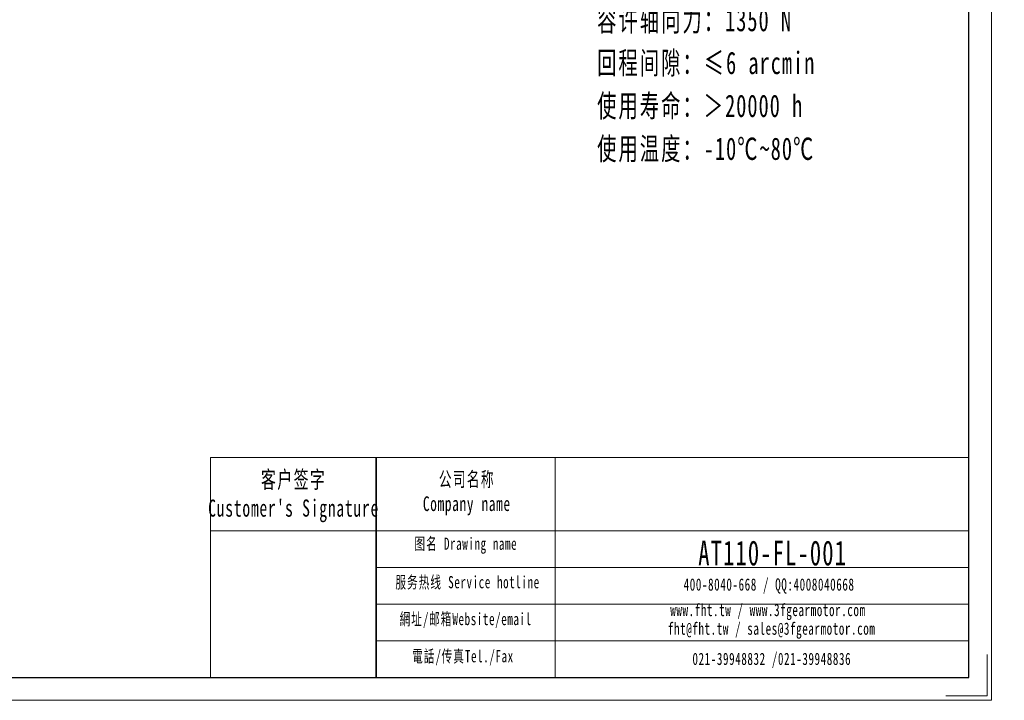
# Model space of a CAD drawing. Header units: millimetres. Extents: x -69 to 829, y -31 to 607.
# Tile 3 of 4: x 373 to 829, y -31 to 284. Entities that reach past the tile are written whole.
import ezdxf

# ---------------------------------------------------------------- set-up
doc = ezdxf.new("R2010")
doc.units = ezdxf.units.MM
doc.layers.get('0').update_dxf_attribs({"lineweight": 35})
for name, color, linetype, lineweight in [('7标注层', 4, 'Continuous', 18), ('SLD-0', 7, 'Continuous', 18), ('图框_外框线', 7, 'Continuous', 18), ('尺寸线层', 3, 'Continuous', 18)]:
    doc.layers.add(name, color=color, linetype=linetype, lineweight=lineweight)
doc.styles.add('标准', font='txt', dxfattribs={"width": 0.667})

msp = doc.modelspace()

# ---------------------------------------------------------------- linework, layer by layer
msp.add_line((538.1949, 81.2115), (538.1949, -20.7832))
at = {"layer": '7标注层', "color": 0}
msp.add_line((461.2558, 81.2115), (461.2558, -20.7658), dxfattribs=at)
at = {"layer": '图框_外框线'}
for p, q in [((461.2558, 81.2115), (538.1949, 81.2115)), ((538.1949, 81.2115), (538.1949, -20.7658)), ((538.1949, 81.2115), (812.8896, 81.2115)), ((621.0916, 81.2115), (621.0916, -20.7658)), ((461.2558, 47.1816), (538.1949, 47.1816)), ((538.1949, 47.1816), (812.8896, 47.1816)), ((538.1949, 30.1667), (812.8896, 30.1667)), ((538.1949, 13.1517), (812.8896, 13.1517)), ((538.1949, -3.8632), (812.8896, -3.8632))]:
    msp.add_line(p, q, dxfattribs=at)
at = {"layer": '图框_外框线', "color": 3}
msp.add_lwpolyline([(-68.7858, -31.3883), (823.5122, -31.3883), (823.5122, 599.5938), (-68.7858, 599.5938)], close=True, dxfattribs=at)
at = {"layer": '图框_外框线', "color": 3, "lineweight": 25}
msp.add_lwpolyline([(-15.6728, -20.7658), (812.8896, -20.7658), (812.8896, 588.9712), (-15.6728, 588.9712)], close=True, dxfattribs=at)
at = {"layer": '图框_外框线', "color": 3}
msp.add_lwpolyline([(821.3877, -10.1432), (821.3877, -29.2638), (802.267, -29.2638)], dxfattribs=at)

# ---------------------------------------------------------------- texts
at = {"layer": 'SLD-0', "color": 1, "attachment_point": 2, "style": '标准'}
for s, insert, char_height, width in [("\\T1.1;客户签字\\PCustomer's Signature", (499.858, 74.9159), 7.940311, 98.778284), ('\\T1.1;公司名称\\PCompany name', (580.169, 74.4944), 6.805981, 88.116199), ('\\T1.1;图名 Drawing name', (579.7038, 44.0452), 5.671651, 72.532948), ('\\T1.1;\\pxt5.83333;{\\H1.69263x;\\C256;AT110-FL-001}', (721.9692, 42.6757), 6.805981, 57.785452), ('\\T1.1;服务热线 Service hotline', (580.5081, 26.2108), 5.671651, 80.808672), ('\\T1.1;400-8040-668 / QQ:4008040668', (720.3164, 25.1271), 5.671651, 165.132426), ('\\T1.1;www.fht.tw / www.3fgearmotor.com ', (719.7935, 13.3138), 5.671651, 165.318319), ('\\T1.1;網址/邮箱Website/email', (579.625, 9.123), 5.671651, 84.114222), ('\\T1.1;\\pxt12;fht@fht.tw / sales@3fgearmotor.com ', (721.522, 4.6774), 5.671651, 165.318319), ('\\T1.1;電話/传真Tel./Fax', (578.3543, -8.098), 5.671651, 85.125869), ('\\T1.1;021-39948832 /021-39948836 ', (721.5813, -9.3381), 5.671651, 126.233043)]:
    msp.add_mtext(s, dxfattribs=dict(at, insert=insert, char_height=char_height, width=width))
at = {"layer": '尺寸线层', "insert": (640.5718, 408.4607), "char_height": 7.2576, "width": 140.195535, "attachment_point": 1, "line_spacing_factor": 1.15057, "style": '标准'}
msp.add_mtext('\\T1.1;{\\H1.42857x;性能参数：\\P减速比：1:1\\P额定输出力矩：150 N.m\\P最大加速力矩：1.5倍额定扭矩\\P额定输入转速：1500 rpm\\P容许径向力：2700 N\\P容许轴向力：1350 N\\P回程间隙：≤6 arcmin\\P使用寿命：＞20000 h\\P使用温度：-10℃~80℃\\P}', dxfattribs=at)

doc.saveas('drawing.dxf')
